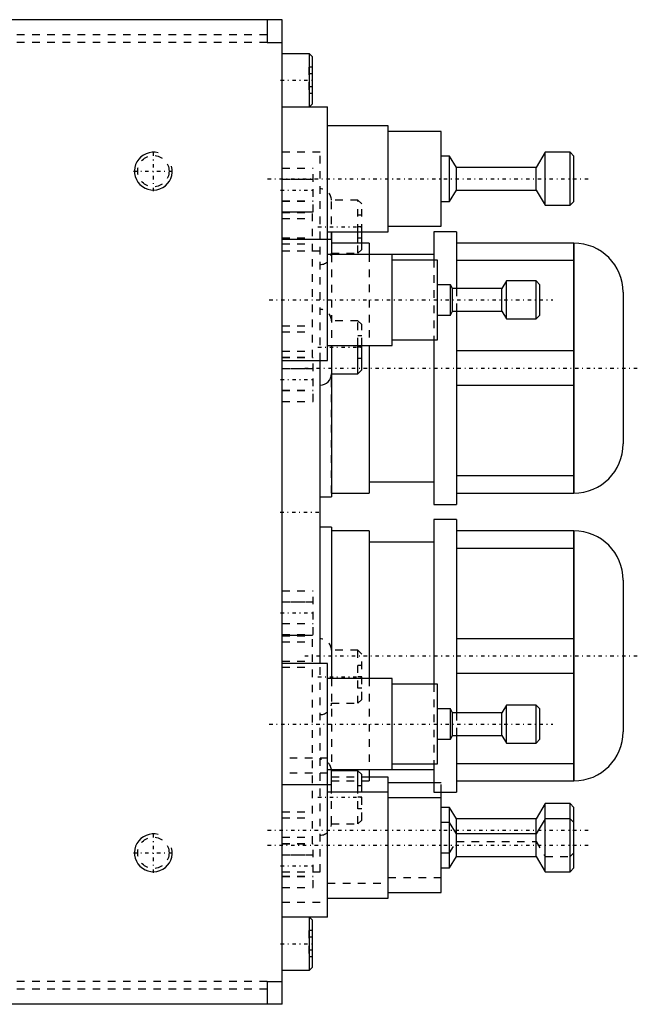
# Model space of a CAD drawing. Extents: x -602 to 174, y -90 to 90.
# Tile 14 of 14: x 92 to 174, y -65 to 65. Entities that reach past the tile are written whole.
import ezdxf

# ---------------------------------------------------------------- set-up
doc = ezdxf.new("R2010")
doc.units = 0
doc.linetypes.add('CENTER', pattern=[1.5, 0.45, -0.5, 0.05, -0.5])
doc.linetypes.add('DASHED', pattern=[2, 1, -1])
for name, color, linetype in [('AM_0', 7, 'CONTINUOUS'), ('AM_10', 7, 'CONTINUOUS'), ('AM_3', 7, 'DASHED'), ('AM_7', 7, 'CENTER')]:
    doc.layers.add(name, color=color, linetype=linetype)

msp = doc.modelspace()

# ---------------------------------------------------------------- linework, layer by layer
at = {"layer": 'AM_0', "color": 7, "linetype": 'CONTINUOUS'}
for p, q in [((127, 65), (90, 65)), ((125, 65), (125, 62)), ((127, -65), (127, 65)), ((125, 62), (127, 62)), ((130.6, 60.5), (127, 60.5)), ((131, 60.1), (130.6, 60.5)), ((130.6, 53.5), (130.6, 60.5)), ((131, 53.9), (131, 60.1)), ((127, 53.5), (133, 53.5)), ((130.6, 53.5), (131, 53.9)), ((133, 20), (133, 53.5)), ((141, 51), (133, 51)), ((141, 37), (141, 51)), ((148, 50.25), (141, 50.25)), ((148, 37.75), (148, 50.25)), ((149.1, 47), (148, 47)), ((150, 45.5), (149.1, 47)), ((149.1, 41), (149.1, 47)), ((161.7, 47.5), (160.5, 45.5)), ((165, 47.5), (161.7, 47.5)), ((161.7, 40.5), (161.7, 47.5)), ((165.5, 47), (165, 47.5)), ((165, 40.5), (165, 47.5)), ((165.5, 41), (165.5, 47)), ((160.5, 45.5), (150, 45.5)), ((150, 42.5), (150, 45.5)), ((160.5, 42.5), (160.5, 45.5)), ((149.1, 41), (150, 42.5)), ((150, 42.5), (160.5, 42.5)), ((160.5, 42.5), (161.7, 40.5)), ((148, 41), (149.1, 41)), ((161.7, 40.5), (165, 40.5)), ((165, 40.5), (165.5, 41)), ((141, 37.75), (148, 37.75)), ((133, 37), (141, 37)), ((133.5, 37), (133.5, 34)), ((137, 35.5), (137, 37)), ((137.5, 35.5), (137.5, 37)), ((150, 37), (147, 37)), ((147, 37), (147, 33.27)), ((150, 37), (150, 29.51)), ((133.5, 36), (127, 36)), ((138.5, 35.5), (133.5, 35.5)), ((138.5, 35.5), (138.5, 34.02)), ((165.51, 35.5), (150, 35.5)), ((165.47, 35.5), (165.47, 2.5)), ((165.51, 35.5), (165.51, 2.5)), ((147, 34), (133, 34)), ((141.5, 22), (141.5, 34)), ((147.5, 33.25), (141.5, 33.25)), ((147.5, 22.75), (147.5, 33.25)), ((150, 33.23), (165.47, 33.23)), ((149.2, 30), (147.5, 30)), ((149.5, 29.5), (149.2, 30)), ((149.2, 26), (149.2, 30)), ((156.6, 30.5), (156, 29.5)), ((160.5, 30.5), (156.6, 30.5)), ((156.6, 25.5), (156.6, 30.5)), ((161, 30), (160.5, 30.5)), ((160.5, 25.5), (160.5, 30.5)), ((161, 26), (161, 30)), ((156, 29.5), (149.5, 29.5)), ((149.5, 26.5), (149.5, 29.5)), ((156, 26.5), (156, 29.5)), ((172, 29.01), (172, 8.99)), ((147.5, 26), (149.2, 26)), ((149.2, 26), (149.5, 26.5)), ((149.5, 26.5), (156, 26.5)), ((150, 26.51), (150, 1)), ((156, 26.5), (156.6, 25.5)), ((160.5, 25.5), (161, 26)), ((156.6, 25.5), (160.5, 25.5)), ((141.5, 22.75), (147.5, 22.75)), ((147, 22.75), (147, 1)), ((133, 22), (141.5, 22)), ((133.5, 22), (133.5, 2)), ((137, 18.25), (137, 22)), ((137.5, 18.75), (137.5, 22)), ((138.5, 22), (138.5, 2.5)), ((165.47, 21.27), (150, 21.27)), ((127, 20), (133, 20)), ((132, -20.02), (132, 20.02)), ((133.5, 18.25), (137, 18.25)), ((137, 18.25), (137.5, 18.75)), ((150, 16.73), (165.47, 16.73)), ((138.5, 4), (147, 4)), ((165.47, 4.77), (150, 4.77)), ((132, 2), (133.5, 2)), ((133.5, 2.5), (138.5, 2.5)), ((150, 2.5), (165.51, 2.5)), ((147, 1), (150, 1)), ((150, -1), (147, -1)), ((147, -1), (147, -22.75)), ((150, -1), (150, -26.51)), ((133.5, -2), (132, -2)), ((133.5, -2), (133.5, -22)), ((138.5, -2.5), (133.5, -2.5)), ((138.5, -2.5), (138.5, -22)), ((165.51, -2.5), (150, -2.5)), ((165.47, -2.5), (165.47, -35.5)), ((165.51, -2.5), (165.51, -35.5)), ((147, -4), (138.5, -4)), ((150, -4.77), (165.47, -4.77)), ((172, -8.99), (172, -29.01)), ((165.47, -16.73), (150, -16.73)), ((133, -20), (127, -20)), ((133, -53.5), (133, -20)), ((141.5, -22), (133, -22)), ((141.5, -34), (141.5, -22)), ((150, -21.27), (165.47, -21.27)), ((147.5, -22.75), (141.5, -22.75)), ((147.5, -33.25), (147.5, -22.75)), ((149.2, -26), (147.5, -26)), ((149.5, -26.5), (149.2, -26)), ((149.2, -30), (149.2, -26)), ((156.6, -25.5), (156, -26.5)), ((160.5, -25.5), (156.6, -25.5)), ((156.6, -30.5), (156.6, -25.5)), ((161, -26), (160.5, -25.5)), ((160.5, -30.5), (160.5, -25.5)), ((161, -30), (161, -26)), ((156, -26.5), (149.5, -26.5)), ((149.5, -29.5), (149.5, -26.5)), ((156, -29.5), (156, -26.5)), ((149.2, -30), (149.5, -29.5)), ((149.5, -29.5), (156, -29.5)), ((150, -29.51), (150, -37)), ((156, -29.5), (156.6, -30.5)), ((147.5, -30), (149.2, -30)), ((156.6, -30.5), (160.5, -30.5)), ((160.5, -30.5), (161, -30)), ((141.5, -33.25), (147.5, -33.25)), ((147, -33.27), (147, -37)), ((165.47, -33.23), (150, -33.23)), ((133, -34), (147, -34)), ((133.5, -37), (133.5, -34)), ((137, -34.17), (133.5, -34.17)), ((137.5, -34.67), (137, -34.17)), ((137, -37), (137, -34.17)), ((137.5, -37), (137.5, -34.67)), ((138.5, -34.02), (138.5, -35.5)), ((141, -35), (138.5, -35)), ((141, -51), (141, -35)), ((127, -36), (133, -36)), ((137.5, -35.5), (138.5, -35.5)), ((147, -35.75), (141, -35.75)), ((150, -35.5), (165.51, -35.5)), ((141, -37), (133, -37)), ((147, -37), (150, -37)), ((148, -50.25), (148, -36.99)), ((148, -37.75), (141, -37.75)), ((149.1, -39), (148, -39)), ((150, -40.5), (149.1, -39)), ((149.1, -47), (149.1, -39)), ((161.7, -38.5), (160.5, -40.5)), ((165, -38.5), (161.7, -38.5)), ((161.7, -47.5), (161.7, -38.5)), ((165.5, -39), (165, -38.5)), ((165, -47.5), (165, -38.5)), ((165.5, -47), (165.5, -39)), ((149.1, -41), (148, -41)), ((150, -42.5), (149.1, -41)), ((160.5, -40.5), (150, -40.5)), ((150, -45.5), (150, -40.5)), ((161.7, -40.5), (160.5, -42.5)), ((160.5, -45.5), (160.5, -40.5)), ((165, -40.5), (161.7, -40.5)), ((165.5, -41), (165, -40.5)), ((160.5, -42.5), (150, -42.5)), ((150, -45.5), (160.5, -45.5)), ((160.5, -45.5), (161.7, -47.5)), ((149.1, -47), (150, -45.5)), ((148, -47), (149.1, -47)), ((161.7, -47.5), (165, -47.5)), ((165, -47.5), (165.5, -47)), ((141, -50.25), (148, -50.25)), ((133, -51), (141, -51)), ((133, -53.5), (127, -53.5)), ((131, -53.9), (130.6, -53.5)), ((130.6, -60.5), (130.6, -53.5)), ((131, -60.1), (131, -53.9)), ((127, -60.5), (130.6, -60.5)), ((130.6, -60.5), (131, -60.1)), ((125, -62), (125, -65)), ((125, -62), (127, -62)), ((127, -65), (90, -65))]:
    msp.add_line(p, q, dxfattribs=at)
for centre, radius, start, end in [((165.51, 29.01), 6.49, 0, 90), ((132, 18.25), 1.5, 270, 0), ((165.51, 8.99), 6.49, 270, 0), ((165.51, -8.99), 6.49, 0, 90), ((165.51, -29.01), 6.49, 270, 0), ((132, -34.17), 1.5, 0, 6.5884)]:
    msp.add_arc(centre, radius, start, end, dxfattribs=at)
at = {"layer": 'AM_10', "color": 7, "linetype": 'CONTINUOUS'}
for centre in [(110, 45), (110, -45)]:
    msp.add_arc(centre, 2.5, 75, 15, dxfattribs=at)
at = {"layer": 'AM_3', "color": 6, "linetype": 'DASHED'}
for p, q in [((125, 63), (50.91, 63)), ((125, 62), (50.56, 62)), ((130.5, 58.73), (130.5, 55.27)), ((131, 58.73), (130.5, 58.73)), ((131, 57.87), (130.5, 57.87)), ((131, 56.13), (130.5, 56.13)), ((131, 55.27), (130.5, 55.27)), ((132, 47.5), (127, 47.5)), ((132, 20.02), (132, 47.5)), ((127, 45.39), (131.1, 45.39)), ((131.1, 39.61), (131.1, 45.39)), ((127, 43.94), (131.1, 43.94)), ((131.1, 43.9), (127, 43.9)), ((127, 41.1), (131.1, 41.1)), ((127, 41.06), (131.1, 41.06)), ((137, 41.17), (133.5, 41.17)), ((133.5, 36), (133.5, 41.17)), ((137.5, 40.67), (137, 41.17)), ((137, 37), (137, 41.17)), ((137.5, 37), (137.5, 40.67)), ((127, 39.61), (131.1, 39.61)), ((131, 39.6), (127, 39.6)), ((127, 39.55), (131, 39.55)), ((131, 20.4), (131, 39.6)), ((137.5, 39.17), (137, 39.17)), ((127, 38.75), (131, 38.75)), ((137.5, 37.67), (137, 37.67)), ((127, 36.2), (131, 36.2)), ((127, 35.4), (131, 35.4)), ((137.5, 36.17), (137, 36.17)), ((137, 34.17), (137, 35.5)), ((137.5, 34.67), (137.5, 35.5)), ((127, 34.5), (133, 34.5)), ((133.5, 34.17), (137, 34.17)), ((133.5, 34), (133.5, 22)), ((137, 34.17), (137.5, 34.67)), ((138.5, 34.02), (138.5, 22)), ((147, 33.27), (147, 22.75)), ((150, 29.51), (150, 26.51)), ((137, 25.25), (133.5, 25.25)), ((137.5, 24.75), (137, 25.25)), ((137, 22), (137, 25.25)), ((137.5, 22), (137.5, 24.75)), ((127, 24.6), (131, 24.6)), ((127, 23.8), (131, 23.8)), ((137.5, 23.25), (137, 23.25)), ((127, 21.25), (131, 21.25)), ((137.5, 21.75), (137, 21.75)), ((127, 20.45), (131, 20.45)), ((127, 20.4), (131, 20.4)), ((127, 20.39), (131.1, 20.39)), ((131.1, 14.61), (131.1, 20.39)), ((137.5, 20.25), (137, 20.25)), ((127, 18.94), (131.1, 18.94)), ((131.1, 18.9), (127, 18.9)), ((133.5, 2.5), (133.5, 18.25)), ((127, 16.1), (131.1, 16.1)), ((127, 16.06), (131.1, 16.06)), ((127, 14.61), (131.1, 14.61)), ((127, -10.41), (131.1, -10.41)), ((131.1, -16.19), (131.1, -10.41)), ((127, -11.86), (131.1, -11.86)), ((131.1, -11.9), (127, -11.9)), ((127, -14.7), (131.1, -14.7)), ((127, -14.74), (131.1, -14.74)), ((127, -16.19), (131.1, -16.19)), ((131, -16.3), (127, -16.3)), ((127, -16.35), (131, -16.35)), ((131, -43.8), (131, -16.3)), ((127, -17.15), (131, -17.15)), ((137, -18.25), (133.5, -18.25)), ((137.5, -18.75), (137, -18.25)), ((137, -25.25), (137, -18.25)), ((137.5, -24.75), (137.5, -18.75)), ((127, -19.7), (131, -19.7)), ((127, -20.5), (131, -20.5)), ((132, -47.5), (132, -20.02)), ((137.5, -20.25), (137, -20.25)), ((133.5, -22), (133.5, -34)), ((137.5, -21.75), (137, -21.75)), ((138.5, -22), (138.5, -34.02)), ((137.5, -23.25), (137, -23.25)), ((147, -22.75), (147, -33.27)), ((133.5, -25.25), (137, -25.25)), ((137, -25.25), (137.5, -24.75)), ((150, -26.51), (150, -29.51)), ((133, -32.5), (127, -32.5)), ((133, -34.5), (127, -34.5)), ((138.5, -35), (133, -35)), ((133, -36), (133.5, -36)), ((133.5, -35.5), (137.5, -35.5)), ((137.5, -36.17), (137, -36.17)), ((148, -35.75), (147, -35.75)), ((148, -36.99), (148, -35.75)), ((133.5, -41.17), (133.5, -37)), ((137, -41.17), (137, -37)), ((137.5, -37.67), (137, -37.67)), ((137.5, -40.67), (137.5, -37)), ((127, -39.6), (131, -39.6)), ((137.5, -39.17), (137, -39.17)), ((127, -40.4), (131, -40.4)), ((133.5, -41.17), (137, -41.17)), ((137, -41.17), (137.5, -40.67)), ((127, -42.95), (131, -42.95)), ((127, -43.75), (131, -43.75)), ((127, -43.8), (131, -43.8)), ((127, -43.81), (131.1, -43.81)), ((131.1, -49.59), (131.1, -43.81)), ((149.1, -45), (150, -43.5)), ((150, -43.5), (160.5, -43.5)), ((160.5, -43.5), (161.7, -45.5)), ((127, -45.26), (131.1, -45.26)), ((131.1, -45.3), (127, -45.3)), ((148, -45), (149.1, -45)), ((161.7, -45.5), (165, -45.5)), ((165, -45.5), (165.5, -45)), ((127, -47.5), (132, -47.5)), ((127, -48.1), (131.1, -48.1)), ((127, -48.14), (131.1, -48.14)), ((133, -49), (141, -49)), ((141, -48.25), (148, -48.25)), ((127, -49.59), (131.1, -49.59)), ((127, -51.5), (133, -51.5)), ((130.5, -55.27), (130.5, -58.73)), ((131, -55.27), (130.5, -55.27)), ((131, -56.13), (130.5, -56.13)), ((131, -57.87), (130.5, -57.87)), ((131, -58.73), (130.5, -58.73)), ((125, -62), (50.56, -62)), ((125, -63), (50.91, -63))]:
    msp.add_line(p, q, dxfattribs=at)
for centre in [(110, 45), (110, -45)]:
    msp.add_circle(centre, 2.07, dxfattribs=at)
for centre, start, end in [((132, 41.17), 0, 90), ((132, 34.17), 270, 0), ((132, 25.25), 0, 90), ((132, -18.25), 0, 90), ((132, -25.25), 270, 0), ((132, -34.17), 6.5884, 90), ((132, -41.17), 270, 0)]:
    msp.add_arc(centre, 1.5, start, end, dxfattribs=at)
at = {"layer": 'AM_7', "color": 4, "linetype": 'CENTER'}
for p, q in [((126.8, 57), (131.2, 57)), ((110, 42.37), (110, 47.63)), ((107.38, 45), (112.62, 45)), ((125.08, 44), (167.43, 44)), ((126.8, 42.5), (131.31, 42.5)), ((131.72, 37.67), (137.78, 37.67)), ((125.3, 28), (162.7, 28)), ((131.72, 21.75), (137.78, 21.75)), ((130, 19), (174, 19)), ((126.8, 17.5), (131.31, 17.5)), ((126.75, 0), (132.25, 0)), ((126.8, -13.3), (131.31, -13.3)), ((130, -19), (174, -19)), ((131.72, -21.75), (137.78, -21.75)), ((125.3, -28), (162.7, -28)), ((131.72, -37.67), (137.78, -37.67)), ((110, -47.63), (110, -42.37)), ((125.08, -42), (167.43, -42)), ((125.08, -44), (167.43, -44)), ((107.38, -45), (112.62, -45)), ((126.8, -46.7), (131.31, -46.7)), ((126.8, -57), (131.2, -57))]:
    msp.add_line(p, q, dxfattribs=at)

doc.saveas('drawing.dxf')
